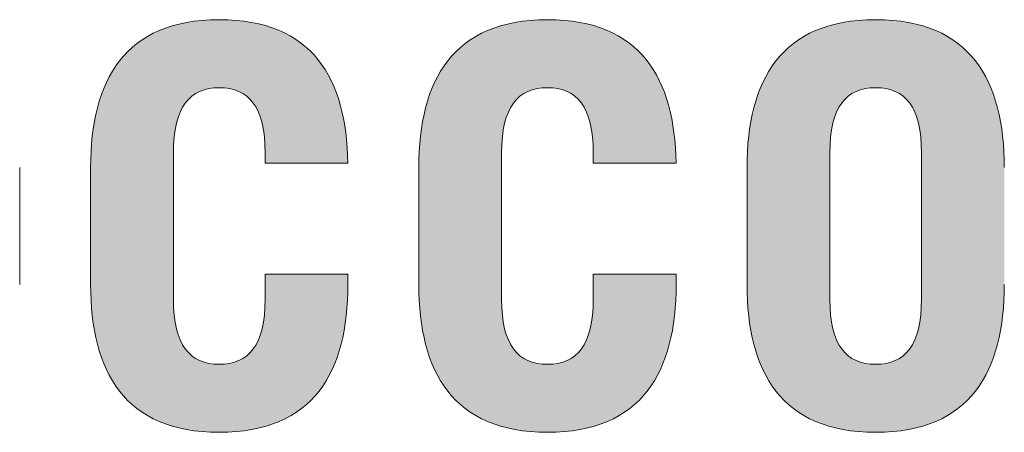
# Model space of a CAD drawing. Header units: millimetres. Extents: x 1 to 419, y 2 to 295.
# Tile 31 of 59: x 242.84 to 253.35, y 16.82 to 21.22. Entities that reach past the tile are written whole.
import ezdxf

# ---------------------------------------------------------------- set-up
doc = ezdxf.new("R2010")
doc.units = ezdxf.units.MM

msp = doc.modelspace()

# ---------------------------------------------------------------- hatches: boundary and pattern name
at = {"linetype": 'Continuous'}
h = msp.add_hatch(color=7, dxfattribs=at)
edge = h.paths.add_edge_path(flags=0)
edge.add_spline(control_points=[(246.3447, 19.6943), (246.329, 20.6013), (245.9662, 21.2243), (244.9724, 21.2243), (243.963, 21.2243), (243.6002, 20.5776), (243.6002, 19.647)], knot_values=[12, 12, 12, 12, 13, 13, 13, 14, 14, 14, 14], weights=[1, 1, 1, 1, 1, 1, 1], degree=3, periodic=0)
edge.add_line((243.6002, 19.647), (243.6002, 18.4011))
edge.add_spline(control_points=[(243.6002, 18.4011), (243.6002, 17.4704), (243.963, 16.8238), (244.9724, 16.8238), (245.9819, 16.8238), (246.3447, 17.4704), (246.3447, 18.4011)], knot_values=[9, 9, 9, 9, 10, 10, 10, 11, 11, 11, 11], weights=[1, 1, 1, 1, 1, 1, 1], degree=3, periodic=0)
edge.add_line((246.3447, 18.4011), (246.3447, 18.5115))
edge.add_line((246.3447, 18.5115), (245.4615, 18.5115))
edge.add_line((245.4615, 18.5115), (245.4615, 18.2434))
edge.add_spline(control_points=[(245.4615, 18.2434), (245.4615, 17.7544), (245.2879, 17.5493), (244.9724, 17.5493), (244.657, 17.5493), (244.4835, 17.7544), (244.4835, 18.2434)], knot_values=[4, 4, 4, 4, 5, 5, 5, 6, 6, 6, 6], weights=[1, 1, 1, 1, 1, 1, 1], degree=3, periodic=0)
edge.add_line((244.4835, 18.2434), (244.4835, 19.8048))
edge.add_spline(control_points=[(244.4835, 19.8048), (244.4835, 20.2937), (244.657, 20.4987), (244.9724, 20.4987), (245.2879, 20.4987), (245.4615, 20.2937), (245.4615, 19.8048)], knot_values=[1, 1, 1, 1, 2, 2, 2, 3, 3, 3, 3], weights=[1, 1, 1, 1, 1, 1, 1], degree=3, periodic=0)
edge.add_line((245.4615, 19.8048), (245.4615, 19.6943))
edge.add_line((245.4615, 19.6943), (246.3447, 19.6943))
h = msp.add_hatch(color=7, dxfattribs=at)
edge = h.paths.add_edge_path(flags=0)
edge.add_spline(control_points=[(249.846, 19.6943), (249.8302, 20.6013), (249.4674, 21.2243), (248.4737, 21.2243), (247.4643, 21.2243), (247.1016, 20.5776), (247.1016, 19.647)], knot_values=[12, 12, 12, 12, 13, 13, 13, 14, 14, 14, 14], weights=[1, 1, 1, 1, 1, 1, 1], degree=3, periodic=0)
edge.add_line((247.1016, 19.647), (247.1016, 18.4011))
edge.add_spline(control_points=[(247.1016, 18.4011), (247.1016, 17.4704), (247.4643, 16.8238), (248.4737, 16.8238), (249.4832, 16.8238), (249.846, 17.4704), (249.846, 18.4011)], knot_values=[9, 9, 9, 9, 10, 10, 10, 11, 11, 11, 11], weights=[1, 1, 1, 1, 1, 1, 1], degree=3, periodic=0)
edge.add_line((249.846, 18.4011), (249.846, 18.5115))
edge.add_line((249.846, 18.5115), (248.9627, 18.5115))
edge.add_line((248.9627, 18.5115), (248.9627, 18.2434))
edge.add_spline(control_points=[(248.9627, 18.2434), (248.9627, 17.7544), (248.7892, 17.5493), (248.4737, 17.5493), (248.1583, 17.5493), (247.9847, 17.7544), (247.9847, 18.2434)], knot_values=[4, 4, 4, 4, 5, 5, 5, 6, 6, 6, 6], weights=[1, 1, 1, 1, 1, 1, 1], degree=3, periodic=0)
edge.add_line((247.9847, 18.2434), (247.9847, 19.8048))
edge.add_spline(control_points=[(247.9847, 19.8048), (247.9847, 20.2937), (248.1583, 20.4987), (248.4737, 20.4987), (248.7892, 20.4987), (248.9627, 20.2937), (248.9627, 19.8048)], knot_values=[1, 1, 1, 1, 2, 2, 2, 3, 3, 3, 3], weights=[1, 1, 1, 1, 1, 1, 1], degree=3, periodic=0)
edge.add_line((248.9627, 19.8048), (248.9627, 19.6943))
edge.add_line((248.9627, 19.6943), (249.846, 19.6943))
h = msp.add_hatch(color=7, dxfattribs=at)
edge = h.paths.add_edge_path(flags=0)
edge.add_spline(control_points=[(250.6028, 18.4011), (250.6028, 17.4704), (250.9656, 16.8238), (251.975, 16.8238), (252.9844, 16.8238), (253.3472, 17.4704), (253.3472, 18.4011)], knot_values=[3, 3, 3, 3, 4, 4, 4, 5, 5, 5, 5], weights=[1, 1, 1, 1, 1, 1, 1], degree=3, periodic=0)
edge.add_line((253.3472, 18.4011), (253.3472, 19.647))
edge.add_spline(control_points=[(253.3472, 19.647), (253.3472, 20.5776), (252.9844, 21.2243), (251.975, 21.2243), (250.9656, 21.2243), (250.6028, 20.5776), (250.6028, 19.647)], knot_values=[0, 0, 0, 0, 1, 1, 1, 2, 2, 2, 2], weights=[1, 1, 1, 1, 1, 1, 1], degree=3, periodic=0)
edge.add_line((250.6028, 19.647), (250.6028, 18.4011))
edge = h.paths.add_edge_path(flags=0)
edge.add_spline(control_points=[(252.4639, 18.2434), (252.4639, 17.7544), (252.2904, 17.5493), (251.975, 17.5493), (251.6596, 17.5493), (251.4861, 17.7544), (251.4861, 18.2434)], knot_values=[3, 3, 3, 3, 4, 4, 4, 5, 5, 5, 5], weights=[1, 1, 1, 1, 1, 1, 1], degree=3, periodic=0)
edge.add_line((251.4861, 18.2434), (251.4861, 19.8048))
edge.add_spline(control_points=[(251.4861, 19.8048), (251.4861, 20.2937), (251.6596, 20.4987), (251.975, 20.4987), (252.2904, 20.4987), (252.4639, 20.2937), (252.4639, 19.8048)], knot_values=[0, 0, 0, 0, 1, 1, 1, 2, 2, 2, 2], weights=[1, 1, 1, 1, 1, 1, 1], degree=3, periodic=0)
edge.add_line((252.4639, 19.8048), (252.4639, 18.2434))

# ---------------------------------------------------------------- linework, layer by layer
at = {"color": 7, "linetype": 'Continuous', "lineweight": 18}
for p, q in [((244.4835, 19.8048), (244.4835, 18.2434)), ((245.4615, 19.6943), (245.4615, 19.8048)), ((247.9847, 19.8048), (247.9847, 18.2434)), ((248.9627, 19.6943), (248.9627, 19.8048)), ((251.4861, 19.8048), (251.4861, 18.2434)), ((252.4639, 18.2434), (252.4639, 19.8048)), ((242.8434, 19.647), (242.8434, 18.4011)), ((243.6002, 18.4011), (243.6002, 19.647)), ((246.3447, 19.6943), (245.4615, 19.6943)), ((247.1016, 18.4011), (247.1016, 19.647)), ((249.846, 19.6943), (248.9627, 19.6943)), ((250.6028, 18.4011), (250.6028, 19.647)), ((245.4615, 18.2434), (245.4615, 18.5115)), ((245.4615, 18.5115), (246.3447, 18.5115)), ((246.3447, 18.5115), (246.3447, 18.4011)), ((248.9627, 18.2434), (248.9627, 18.5115)), ((248.9627, 18.5115), (249.846, 18.5115)), ((249.846, 18.5115), (249.846, 18.4011))]:
    msp.add_line(p, q, dxfattribs=at)
for points, knots in [([(243.6002, 19.647), (243.6002, 20.5776), (243.963, 21.2243), (244.9724, 21.2243), (245.9662, 21.2243), (246.329, 20.6013), (246.3447, 19.6943)], [12, 12, 12, 12, 13, 13, 13, 14, 14, 14, 14]), ([(247.1016, 19.647), (247.1016, 20.5776), (247.4643, 21.2243), (248.4737, 21.2243), (249.4674, 21.2243), (249.8302, 20.6013), (249.846, 19.6943)], [12, 12, 12, 12, 13, 13, 13, 14, 14, 14, 14]), ([(250.6028, 19.647), (250.6028, 20.5776), (250.9656, 21.2243), (252.9844, 21.2243), (253.3472, 20.5776), (253.3472, 19.647)], [0, 0, 0, 0, 1, 1, 2, 2, 2, 2]), ([(245.4615, 19.8048), (245.4615, 20.2937), (245.2879, 20.4987), (244.9724, 20.4987), (244.657, 20.4987), (244.4835, 20.2937), (244.4835, 19.8048)], [1, 1, 1, 1, 2, 2, 2, 3, 3, 3, 3]), ([(248.9627, 19.8048), (248.9627, 20.2937), (248.7892, 20.4987), (248.4737, 20.4987), (248.1583, 20.4987), (247.9847, 20.2937), (247.9847, 19.8048)], [1, 1, 1, 1, 2, 2, 2, 3, 3, 3, 3]), ([(252.4639, 19.8048), (252.4639, 20.2937), (252.2904, 20.4987), (251.6596, 20.4987), (251.4861, 20.2937), (251.4861, 19.8048)], [0, 0, 0, 0, 1, 1, 2, 2, 2, 2]), ([(246.3447, 18.4011), (246.3447, 17.4704), (245.9819, 16.8238), (244.9724, 16.8238), (243.963, 16.8238), (243.6002, 17.4704), (243.6002, 18.4011)], [9, 9, 9, 9, 10, 10, 10, 11, 11, 11, 11]), ([(249.846, 18.4011), (249.846, 17.4704), (249.4832, 16.8238), (248.4737, 16.8238), (247.4643, 16.8238), (247.1016, 17.4704), (247.1016, 18.4011)], [9, 9, 9, 9, 10, 10, 10, 11, 11, 11, 11]), ([(253.3472, 18.4011), (253.3472, 17.4704), (252.9844, 16.8238), (250.9656, 16.8238), (250.6028, 17.4704), (250.6028, 18.4011)], [3, 3, 3, 3, 4, 4, 5, 5, 5, 5]), ([(244.4835, 18.2434), (244.4835, 17.7544), (244.657, 17.5493), (244.9724, 17.5493), (245.2879, 17.5493), (245.4615, 17.7544), (245.4615, 18.2434)], [4, 4, 4, 4, 5, 5, 5, 6, 6, 6, 6]), ([(247.9847, 18.2434), (247.9847, 17.7544), (248.1583, 17.5493), (248.4737, 17.5493), (248.7892, 17.5493), (248.9627, 17.7544), (248.9627, 18.2434)], [4, 4, 4, 4, 5, 5, 5, 6, 6, 6, 6]), ([(251.4861, 18.2434), (251.4861, 17.7544), (251.6596, 17.5493), (252.2904, 17.5493), (252.4639, 17.7544), (252.4639, 18.2434)], [3, 3, 3, 3, 4, 4, 5, 5, 5, 5])]:
    msp.add_open_spline(points, degree=3, knots=knots, dxfattribs=at)

doc.saveas('drawing.dxf')
